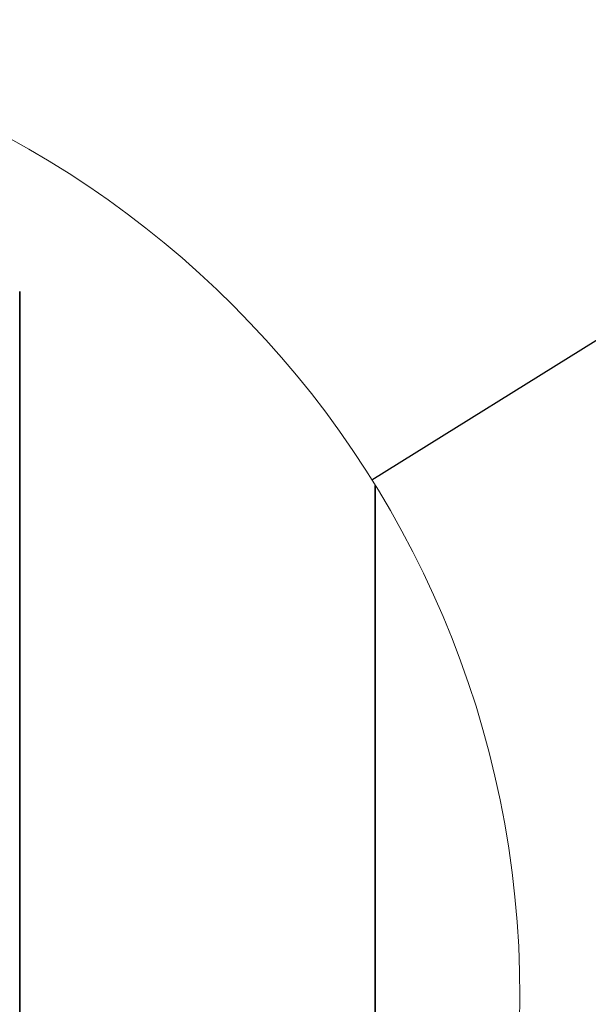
# Model space of a CAD drawing. Header units: millimetres. Extents: x 0 to 594, y 0 to 420.
# Tile 34 of 73: x 336 to 352, y 67 to 95. Entities that reach past the tile are written whole.
import ezdxf

# ---------------------------------------------------------------- set-up
doc = ezdxf.new("R2010")
doc.units = ezdxf.units.MM
doc.linetypes.add('SLD-Durchgehend', pattern=[0])
doc.styles.get("Standard").update_dxf_attribs({"font": 'GOTHIC.TTF'})
doc.dimstyles.new('SLDDIMSTYLE5', dxfattribs={"dimtxt": 0.18, "dimasz": 2.5, "dimexe": 0, "dimexo": 0.0625, "dimgap": 0, "dimtad": 0, "dimtih": 1, "dimtoh": 1, "dimdec": 0, "dimrnd": 1e-09, "dimzin": 0, "dimdsep": 46, "dimtxsty": 'STANDARD', "dimblk1": 'NONE', "dimblk2": 'NONE', "dimsah": 1, "dimcen": 0.09, "dimadec": 0, "dimazin": 0, "dimtfac": 2.5, "dimtdec": 0, "dimtofl": 0, "dimtmove": 0, "dimatfit": 3, "dimldrblk": 'NONE', "dimfxl": 1, "dimfrac": 2, "dimtolj": 1, "dimtzin": 0, "dimarcsym": 0})

# ---------------------------------------------------------------- blocks, each defined once
blk = doc.blocks.new('_None')

msp = doc.modelspace()

# ---------------------------------------------------------------- linework, layer by layer
at = {"color": 7, "linetype": 'SLD-Durchgehend', "lineweight": 35}
for p, q in [((335.750944, 43.245127), (335.750944, 87.312044)), ((345.800957, 52.895793), (345.800957, 81.82829))]:
    msp.add_line(p, q, dxfattribs=at)
at = {"color": 7, "linetype": 'SLD-Durchgehend', "lineweight": 18}
msp.add_circle((322.250905, 67.364437), 27.638338, dxfattribs=at)

# ---------------------------------------------------------------- leaders
at = {"color": 7, "linetype": 'SLD-Durchgehend', "lineweight": 18, "has_arrowhead": 0}
msp.add_leader([(345.704368, 81.984363), (358.788084, 90.141565)], dimstyle='SLDDIMSTYLE5', dxfattribs=at)

doc.saveas('drawing.dxf')
